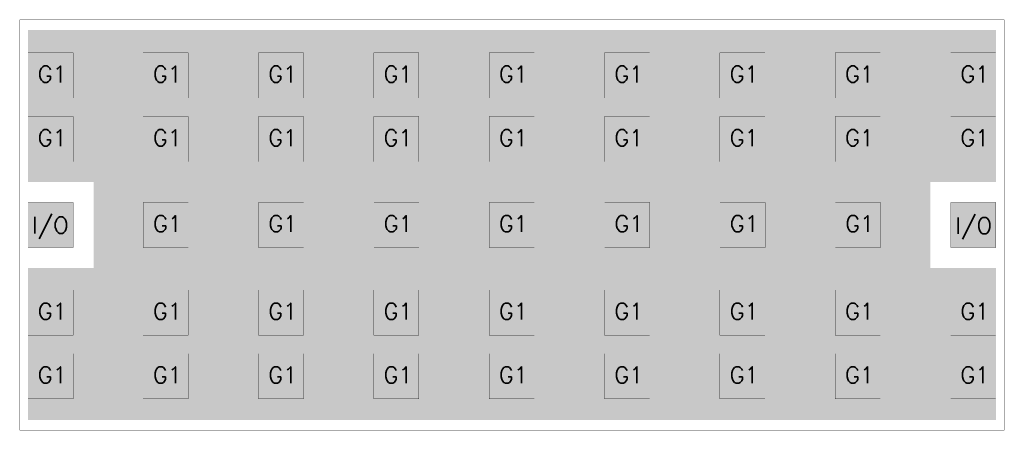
# Model space of a CAD drawing. Header units: millimetres. Extents: x -0.019 to 0.581, y -0.125 to 0.125.
import ezdxf

# ---------------------------------------------------------------- set-up
doc = ezdxf.new("R2010")
doc.units = ezdxf.units.MM
doc.layers.get('0').update_dxf_attribs({"linetype": 'CONTINUOUS', "lineweight": 0})
for name, color, linetype, lineweight in [('DEVICE_BOT', 10, 'CONTINUOUS', 0), ('DEVICE_PAD_MASTER', 170, 'CONTINUOUS', 0), ('DEVICE_PROFILE', 40, 'CONTINUOUS', 0), ('MECHANICAL', 90, 'CONTINUOUS', 0)]:
    doc.layers.add(name, color=color, linetype=linetype, lineweight=lineweight)
doc.styles.add('SIMPLE', font='Simple')

# ---------------------------------------------------------------- blocks, each defined once
blk = doc.blocks.new('CUSTOM_1')
blk.add_solid([(-0.01375, -0.01375), (-0.01375, 0.01375), (0.01375, -0.01375), (0.01375, 0.01375)])

msp = doc.modelspace()

# ---------------------------------------------------------------- linework, layer by layer
at = {"layer": 'DEVICE_BOT'}
for points in [[(-0.01375, 0.02625), (-0.01375, 0.11875), (0.57625, 0.02625), (0.57625, 0.11875)], [(0.02625, -0.02625), (0.02625, 0.02625), (0.53625, -0.02625), (0.53625, 0.02625)], [(-0.01375, -0.01375), (-0.01375, 0.01375), (0.01375, -0.01375), (0.01375, 0.01375)], [(0.54857, -0.01375), (0.54857, 0.01375), (0.57607, -0.01375), (0.57607, 0.01375)], [(0.54875, -0.01375), (0.54875, 0.01375), (0.57625, -0.01375), (0.57625, 0.01375)], [(-0.01375, -0.11875), (-0.01375, -0.02625), (0.57625, -0.11875), (0.57625, -0.02625)]]:
    msp.add_solid(points, dxfattribs=at)
at = {"layer": 'DEVICE_PROFILE', "lineweight": 50, "const_width": 0.0001}
msp.add_lwpolyline([(0.58125, -0.125), (0.58125, 0.125), (-0.01875, 0.125), (-0.01875, -0.125), (0.58125, -0.125)], dxfattribs=at)
at = {"layer": 'MECHANICAL', "lineweight": 50, "const_width": 0.0001}
for points in [[(-0.01875, -0.125), (0.58125, -0.125), (0.58125, 0.125), (-0.01875, 0.125), (-0.01875, -0.125)], [(-0.01375, 0.07736), (0.01375, 0.07736), (0.01375, 0.10486), (-0.01375, 0.10486), (-0.01375, 0.07736)], [(-0.01375, 0.07736), (0.01375, 0.07736), (0.01375, 0.10486), (-0.01375, 0.10486), (-0.01375, 0.07736)], [(0.05639, 0.07736), (0.08389, 0.07736), (0.08389, 0.10486), (0.05639, 0.10486), (0.05639, 0.07736)], [(0.05639, 0.07736), (0.08389, 0.07736), (0.08389, 0.10486), (0.05639, 0.10486), (0.05639, 0.07736)], [(0.1267, 0.07736), (0.1542, 0.07736), (0.1542, 0.10486), (0.1267, 0.10486), (0.1267, 0.07736)], [(0.1267, 0.07736), (0.1542, 0.07736), (0.1542, 0.10486), (0.1267, 0.10486), (0.1267, 0.07736)], [(0.19701, 0.07736), (0.22451, 0.07736), (0.22451, 0.10486), (0.19701, 0.10486), (0.19701, 0.07736)], [(0.19701, 0.07736), (0.22451, 0.07736), (0.22451, 0.10486), (0.19701, 0.10486), (0.19701, 0.07736)], [(0.26732, 0.07736), (0.29482, 0.07736), (0.29482, 0.10486), (0.26732, 0.10486), (0.26732, 0.07736)], [(0.26732, 0.07736), (0.29482, 0.07736), (0.29482, 0.10486), (0.26732, 0.10486), (0.26732, 0.07736)], [(0.33764, 0.07736), (0.36514, 0.07736), (0.36514, 0.10486), (0.33764, 0.10486), (0.33764, 0.07736)], [(0.33764, 0.07736), (0.36514, 0.07736), (0.36514, 0.10486), (0.33764, 0.10486), (0.33764, 0.07736)], [(0.40795, 0.07736), (0.43545, 0.07736), (0.43545, 0.10486), (0.40795, 0.10486), (0.40795, 0.07736)], [(0.40795, 0.07736), (0.43545, 0.07736), (0.43545, 0.10486), (0.40795, 0.10486), (0.40795, 0.07736)], [(0.47826, 0.07736), (0.50576, 0.07736), (0.50576, 0.10486), (0.47826, 0.10486), (0.47826, 0.07736)], [(0.47826, 0.07736), (0.50576, 0.07736), (0.50576, 0.10486), (0.47826, 0.10486), (0.47826, 0.07736)], [(0.54857, 0.07736), (0.57607, 0.07736), (0.57607, 0.10486), (0.54857, 0.10486), (0.54857, 0.07736)], [(0.54857, 0.07736), (0.57607, 0.07736), (0.57607, 0.10486), (0.54857, 0.10486), (0.54857, 0.07736)], [(-0.01375, 0.03861), (0.01375, 0.03861), (0.01375, 0.06611), (-0.01375, 0.06611), (-0.01375, 0.03861)], [(-0.01375, 0.03861), (0.01375, 0.03861), (0.01375, 0.06611), (-0.01375, 0.06611), (-0.01375, 0.03861)], [(0.05639, 0.03861), (0.08389, 0.03861), (0.08389, 0.06611), (0.05639, 0.06611), (0.05639, 0.03861)], [(0.05639, 0.03861), (0.08389, 0.03861), (0.08389, 0.06611), (0.05639, 0.06611), (0.05639, 0.03861)], [(0.1267, 0.03861), (0.1542, 0.03861), (0.1542, 0.06611), (0.1267, 0.06611), (0.1267, 0.03861)], [(0.1267, 0.03861), (0.1542, 0.03861), (0.1542, 0.06611), (0.1267, 0.06611), (0.1267, 0.03861)], [(0.19701, 0.03861), (0.22451, 0.03861), (0.22451, 0.06611), (0.19701, 0.06611), (0.19701, 0.03861)], [(0.19701, 0.03861), (0.22451, 0.03861), (0.22451, 0.06611), (0.19701, 0.06611), (0.19701, 0.03861)], [(0.26732, 0.03861), (0.29482, 0.03861), (0.29482, 0.06611), (0.26732, 0.06611), (0.26732, 0.03861)], [(0.26732, 0.03861), (0.29482, 0.03861), (0.29482, 0.06611), (0.26732, 0.06611), (0.26732, 0.03861)], [(0.33764, 0.03861), (0.36514, 0.03861), (0.36514, 0.06611), (0.33764, 0.06611), (0.33764, 0.03861)], [(0.33764, 0.03861), (0.36514, 0.03861), (0.36514, 0.06611), (0.33764, 0.06611), (0.33764, 0.03861)], [(0.40795, 0.03861), (0.43545, 0.03861), (0.43545, 0.06611), (0.40795, 0.06611), (0.40795, 0.03861)], [(0.40795, 0.03861), (0.43545, 0.03861), (0.43545, 0.06611), (0.40795, 0.06611), (0.40795, 0.03861)], [(0.47826, 0.03861), (0.50576, 0.03861), (0.50576, 0.06611), (0.47826, 0.06611), (0.47826, 0.03861)], [(0.47826, 0.03861), (0.50576, 0.03861), (0.50576, 0.06611), (0.47826, 0.06611), (0.47826, 0.03861)], [(0.54857, 0.03861), (0.57607, 0.03861), (0.57607, 0.06611), (0.54857, 0.06611), (0.54857, 0.03861)], [(0.54857, 0.03861), (0.57607, 0.03861), (0.57607, 0.06611), (0.54857, 0.06611), (0.54857, 0.03861)], [(-0.01375, -0.01375), (0.01375, -0.01375), (0.01375, 0.01375), (-0.01375, 0.01375), (-0.01375, -0.01375)], [(-0.01375, -0.01375), (0.01375, -0.01375), (0.01375, 0.01375), (-0.01375, 0.01375), (-0.01375, -0.01375)], [(0.05647, -0.01375), (0.08397, -0.01375), (0.08397, 0.01375), (0.05647, 0.01375), (0.05647, -0.01375)], [(0.05647, -0.01375), (0.08397, -0.01375), (0.08397, 0.01375), (0.05647, 0.01375), (0.05647, -0.01375)], [(0.12679, -0.01375), (0.15429, -0.01375), (0.15429, 0.01375), (0.12679, 0.01375), (0.12679, -0.01375)], [(0.12679, -0.01375), (0.15429, -0.01375), (0.15429, 0.01375), (0.12679, 0.01375), (0.12679, -0.01375)], [(0.1971, -0.01375), (0.2246, -0.01375), (0.2246, 0.01375), (0.1971, 0.01375), (0.1971, -0.01375)], [(0.1971, -0.01375), (0.2246, -0.01375), (0.2246, 0.01375), (0.1971, 0.01375), (0.1971, -0.01375)], [(0.26732, -0.01375), (0.29482, -0.01375), (0.29482, 0.01375), (0.26732, 0.01375), (0.26732, -0.01375)], [(0.26732, -0.01375), (0.29482, -0.01375), (0.29482, 0.01375), (0.26732, 0.01375), (0.26732, -0.01375)], [(0.33772, -0.01375), (0.36522, -0.01375), (0.36522, 0.01375), (0.33772, 0.01375), (0.33772, -0.01375)], [(0.33772, -0.01375), (0.36522, -0.01375), (0.36522, 0.01375), (0.33772, 0.01375), (0.33772, -0.01375)], [(0.40804, -0.01375), (0.43554, -0.01375), (0.43554, 0.01375), (0.40804, 0.01375), (0.40804, -0.01375)], [(0.40804, -0.01375), (0.43554, -0.01375), (0.43554, 0.01375), (0.40804, 0.01375), (0.40804, -0.01375)], [(0.47835, -0.01375), (0.50585, -0.01375), (0.50585, 0.01375), (0.47835, 0.01375), (0.47835, -0.01375)], [(0.47835, -0.01375), (0.50585, -0.01375), (0.50585, 0.01375), (0.47835, 0.01375), (0.47835, -0.01375)], [(0.54866, -0.01375), (0.57616, -0.01375), (0.57616, 0.01375), (0.54866, 0.01375), (0.54866, -0.01375)], [(0.54866, -0.01375), (0.57616, -0.01375), (0.57616, 0.01375), (0.54866, 0.01375), (0.54866, -0.01375)], [(-0.01375, -0.0671), (0.01375, -0.0671), (0.01375, -0.0396), (-0.01375, -0.0396), (-0.01375, -0.0671)], [(-0.01375, -0.0671), (0.01375, -0.0671), (0.01375, -0.0396), (-0.01375, -0.0396), (-0.01375, -0.0671)], [(0.05639, -0.0671), (0.08389, -0.0671), (0.08389, -0.0396), (0.05639, -0.0396), (0.05639, -0.0671)], [(0.05639, -0.0671), (0.08389, -0.0671), (0.08389, -0.0396), (0.05639, -0.0396), (0.05639, -0.0671)], [(0.1267, -0.0671), (0.1542, -0.0671), (0.1542, -0.0396), (0.1267, -0.0396), (0.1267, -0.0671)], [(0.1267, -0.0671), (0.1542, -0.0671), (0.1542, -0.0396), (0.1267, -0.0396), (0.1267, -0.0671)], [(0.19701, -0.0671), (0.22451, -0.0671), (0.22451, -0.0396), (0.19701, -0.0396), (0.19701, -0.0671)], [(0.19701, -0.0671), (0.22451, -0.0671), (0.22451, -0.0396), (0.19701, -0.0396), (0.19701, -0.0671)], [(0.26732, -0.0671), (0.29482, -0.0671), (0.29482, -0.0396), (0.26732, -0.0396), (0.26732, -0.0671)], [(0.26732, -0.0671), (0.29482, -0.0671), (0.29482, -0.0396), (0.26732, -0.0396), (0.26732, -0.0671)], [(0.33764, -0.0671), (0.36514, -0.0671), (0.36514, -0.0396), (0.33764, -0.0396), (0.33764, -0.0671)], [(0.33764, -0.0671), (0.36514, -0.0671), (0.36514, -0.0396), (0.33764, -0.0396), (0.33764, -0.0671)], [(0.40795, -0.0671), (0.43545, -0.0671), (0.43545, -0.0396), (0.40795, -0.0396), (0.40795, -0.0671)], [(0.40795, -0.0671), (0.43545, -0.0671), (0.43545, -0.0396), (0.40795, -0.0396), (0.40795, -0.0671)], [(0.47826, -0.0671), (0.50576, -0.0671), (0.50576, -0.0396), (0.47826, -0.0396), (0.47826, -0.0671)], [(0.47826, -0.0671), (0.50576, -0.0671), (0.50576, -0.0396), (0.47826, -0.0396), (0.47826, -0.0671)], [(0.54857, -0.0671), (0.57607, -0.0671), (0.57607, -0.0396), (0.54857, -0.0396), (0.54857, -0.0671)], [(0.54857, -0.0671), (0.57607, -0.0671), (0.57607, -0.0396), (0.54857, -0.0396), (0.54857, -0.0671)], [(-0.01375, -0.10585), (0.01375, -0.10585), (0.01375, -0.07835), (-0.01375, -0.07835), (-0.01375, -0.10585)], [(0.05639, -0.10585), (0.08389, -0.10585), (0.08389, -0.07835), (0.05639, -0.07835), (0.05639, -0.10585)], [(0.05639, -0.10585), (0.08389, -0.10585), (0.08389, -0.07835), (0.05639, -0.07835), (0.05639, -0.10585)], [(0.1267, -0.10585), (0.1542, -0.10585), (0.1542, -0.07835), (0.1267, -0.07835), (0.1267, -0.10585)], [(0.1267, -0.10585), (0.1542, -0.10585), (0.1542, -0.07835), (0.1267, -0.07835), (0.1267, -0.10585)], [(0.19701, -0.10585), (0.22451, -0.10585), (0.22451, -0.07835), (0.19701, -0.07835), (0.19701, -0.10585)], [(0.19701, -0.10585), (0.22451, -0.10585), (0.22451, -0.07835), (0.19701, -0.07835), (0.19701, -0.10585)], [(0.26732, -0.10585), (0.29482, -0.10585), (0.29482, -0.07835), (0.26732, -0.07835), (0.26732, -0.10585)], [(0.26732, -0.10585), (0.29482, -0.10585), (0.29482, -0.07835), (0.26732, -0.07835), (0.26732, -0.10585)], [(0.33764, -0.10585), (0.36514, -0.10585), (0.36514, -0.07835), (0.33764, -0.07835), (0.33764, -0.10585)], [(0.33764, -0.10585), (0.36514, -0.10585), (0.36514, -0.07835), (0.33764, -0.07835), (0.33764, -0.10585)], [(0.40795, -0.10585), (0.43545, -0.10585), (0.43545, -0.07835), (0.40795, -0.07835), (0.40795, -0.10585)], [(0.40795, -0.10585), (0.43545, -0.10585), (0.43545, -0.07835), (0.40795, -0.07835), (0.40795, -0.10585)], [(0.47826, -0.10585), (0.50576, -0.10585), (0.50576, -0.07835), (0.47826, -0.07835), (0.47826, -0.10585)], [(0.47826, -0.10585), (0.50576, -0.10585), (0.50576, -0.07835), (0.47826, -0.07835), (0.47826, -0.10585)], [(0.54857, -0.10585), (0.57607, -0.10585), (0.57607, -0.07835), (0.54857, -0.07835), (0.54857, -0.10585)], [(0.54857, -0.10585), (0.57607, -0.10585), (0.57607, -0.07835), (0.54857, -0.07835), (0.54857, -0.10585)]]:
    msp.add_lwpolyline(points, dxfattribs=at)

# ---------------------------------------------------------------- block references
at = {"layer": 'DEVICE_PAD_MASTER'}
for p in [(0, 0.09111), (0.07014, 0.09111), (0.14045, 0.09111), (0.21076, 0.09111), (0.28107, 0.09111), (0.35139, 0.09111), (0.4217, 0.09111), (0.49201, 0.09111), (0.56232, 0.09111), (0, 0.05236), (0.07014, 0.05236), (0.14045, 0.05236), (0.21076, 0.05236), (0.28107, 0.05236), (0.35139, 0.05236), (0.4217, 0.05236), (0.49201, 0.05236), (0.56232, 0.05236), (0, 0), (0.07022, 0), (0.14054, 0), (0.21085, 0), (0.28107, 0), (0.35147, 0), (0.42179, 0), (0.4921, 0), (0.56241, 0), (0, -0.05335), (0.07014, -0.05335), (0.14045, -0.05335), (0.21076, -0.05335), (0.28107, -0.05335), (0.35139, -0.05335), (0.4217, -0.05335), (0.49201, -0.05335), (0.56232, -0.05335), (0, -0.0921), (0.07014, -0.0921), (0.14045, -0.0921), (0.21076, -0.0921), (0.28107, -0.0921), (0.35139, -0.0921), (0.4217, -0.0921), (0.49201, -0.0921), (0.56232, -0.0921)]:
    msp.add_blockref('CUSTOM_1', p, dxfattribs=at)

# ---------------------------------------------------------------- texts
at = {"layer": 'MECHANICAL', "style": 'SIMPLE'}
for s, p in [('G1', (-0.00774, 0.08687)), ('G1', (0.06239, 0.08687)), ('G1', (0.1327, 0.08687)), ('G1', (0.20302, 0.08687)), ('G1', (0.27333, 0.08687)), ('G1', (0.34364, 0.08687)), ('G1', (0.41395, 0.08687)), ('G1', (0.48427, 0.08687)), ('G1', (0.55458, 0.08687)), ('G1', (-0.00774, 0.04812)), ('G1', (0.06239, 0.04812)), ('G1', (0.1327, 0.04812)), ('G1', (0.20302, 0.04812)), ('G1', (0.27333, 0.04812)), ('G1', (0.34364, 0.04812)), ('G1', (0.41395, 0.04812)), ('G1', (0.48427, 0.04812)), ('G1', (0.55458, 0.04812)), ('I/O', (-0.01123, -0.00509)), ('G1', (0.06248, -0.00424)), ('G1', (0.13279, -0.00424)), ('G1', (0.2031, -0.00424)), ('G1', (0.27333, -0.00424)), ('G1', (0.34373, -0.00424)), ('G1', (0.41404, -0.00424)), ('G1', (0.48435, -0.00424)), ('I/O', (0.55156, -0.00536)), ('G1', (-0.00774, -0.05759)), ('G1', (0.06239, -0.05759)), ('G1', (0.1327, -0.05759)), ('G1', (0.20302, -0.05759)), ('G1', (0.27333, -0.05759)), ('G1', (0.34364, -0.05759)), ('G1', (0.41395, -0.05759)), ('G1', (0.48427, -0.05759)), ('G1', (0.55458, -0.05759)), ('G1', (-0.00774, -0.09634)), ('G1', (0.06239, -0.09634)), ('G1', (0.1327, -0.09634)), ('G1', (0.20302, -0.09634)), ('G1', (0.27333, -0.09634)), ('G1', (0.34364, -0.09634)), ('G1', (0.41395, -0.09634)), ('G1', (0.48427, -0.09634)), ('G1', (0.55458, -0.09634))]:
    msp.add_text(s, height=0.01, dxfattribs=at).set_placement(p)

doc.saveas('drawing.dxf')
